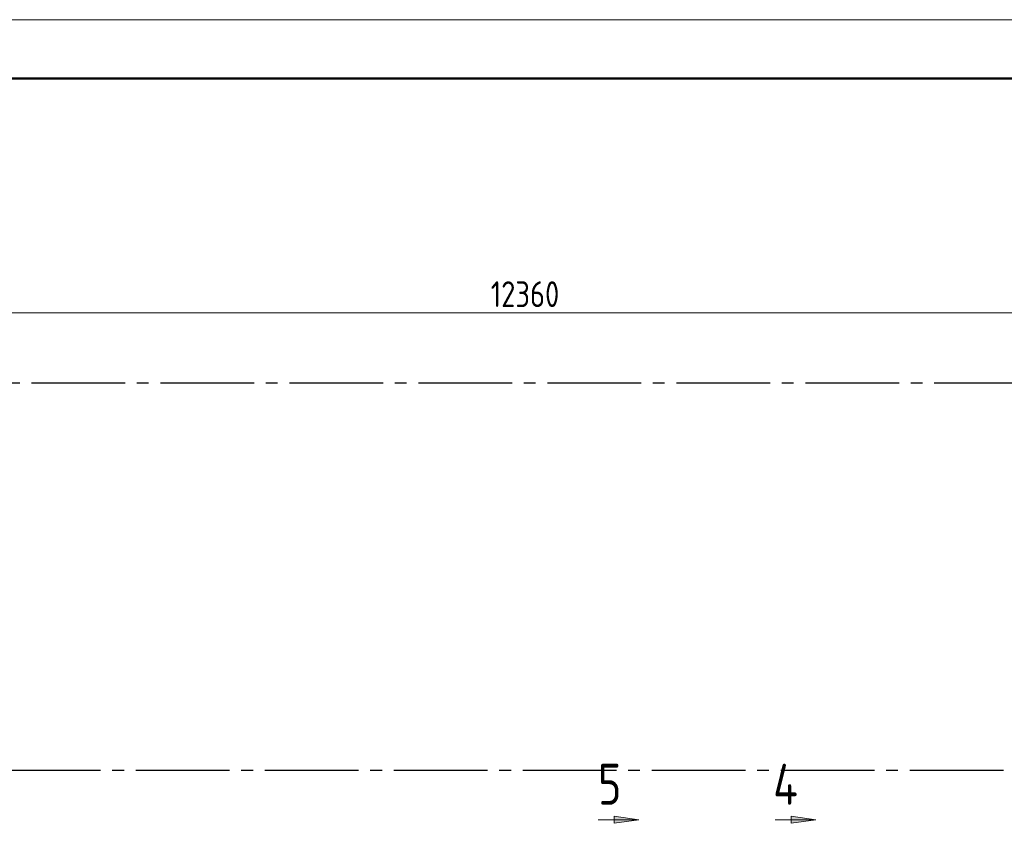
# Model space of a CAD drawing. Header units: millimetres. Extents: x 0 to 61017, y 0 to 42000.
# Tile 17 of 28: x 23910 to 32307, y 35089 to 42000. Entities that reach past the tile are written whole.
import ezdxf

# ---------------------------------------------------------------- set-up
doc = ezdxf.new("R2010")
doc.units = ezdxf.units.MM
doc.linetypes.add('______5', pattern=[1100, 800, -100, 100, -100])
for name, color, linetype, lineweight in [('Standard', 7, 'Continuous', 25), ('Оси', 40, '______5', 18), ('Узлы символ', 7, 'Continuous', 25)]:
    doc.layers.add(name, color=color, linetype=linetype, lineweight=lineweight)
doc.styles.add('GOST 2.304-81', font='txt')
doc.styles.add('ISOCPEUR', font='txt')

msp = doc.modelspace()

# ---------------------------------------------------------------- hatches: boundary and pattern name
at = {"layer": 'Узлы символ', "linetype": 'Continuous', "lineweight": 13, "transparency": 33554687}
for points in [[(28980.2, 35208.9), (29190.2, 35178.9), (28980.2, 35148.9)], [(30490.2, 35208.9), (30700.2, 35178.9), (30490.2, 35148.9)]]:
    msp.add_hatch(color=7, dxfattribs=at).paths.add_polyline_path(points, flags=16)

# ---------------------------------------------------------------- linework, layer by layer
at = {"layer": 'Standard', "color": 7, "linetype": 'Continuous', "lineweight": 13, "transparency": 33554687}
msp.add_line((22060, 39500), (34420, 39500), dxfattribs=at)
msp.add_lwpolyline([(0, 0), (59400, 0), (59400, 42000), (0, 42000), (0, 0)], close=True, dxfattribs=at)
at = {"layer": 'Standard', "color": 7, "linetype": 'Continuous', "lineweight": 50, "transparency": 33554687}
msp.add_lwpolyline([(2000, 41500), (58900, 41500), (58900, 500), (2000, 500), (2000, 41500)], close=True, dxfattribs=at)
at = {"layer": 'Оси', "color": 8, "linetype": '______5', "lineweight": -3, "transparency": 33554687}
for p, q in [((43510, 38900), (4600, 38900)), ((43300, 35600), (4600, 35600))]:
    msp.add_line(p, q, dxfattribs=at)
at = {"layer": 'Узлы символ', "color": 7, "linetype": 'Continuous', "lineweight": 13, "transparency": 33554687}
for p, q in [((28980.2, 35148.9), (28980.2, 35208.9)), ((28980.2, 35208.9), (29190.2, 35178.9)), ((30490.2, 35148.9), (30490.2, 35208.9)), ((30490.2, 35208.9), (30700.2, 35178.9)), ((29190.2, 35178.9), (28842.7, 35178.9)), ((28980.2, 35178.9), (28965.2, 35178.9)), ((29190.2, 35178.9), (28980.2, 35148.9)), ((29190.2, 35178.9), (29190.2, 35178.9)), ((29190.2, 35178.9), (29190.2, 35178.9)), ((29190.2, 35178.9), (29190.2, 35178.9)), ((30700.2, 35178.9), (30352.7, 35178.9)), ((30490.2, 35178.9), (30475.2, 35178.9)), ((30700.2, 35178.9), (30490.2, 35148.9)), ((30700.2, 35178.9), (30700.2, 35178.9)), ((30700.2, 35178.9), (30700.2, 35178.9)), ((30700.2, 35178.9), (30700.2, 35178.9))]:
    msp.add_line(p, q, dxfattribs=at)

# ---------------------------------------------------------------- texts
at = {"layer": 'Standard', "color": 7, "linetype": 'Continuous', "lineweight": 25, "transparency": 33554687, "insert": (27927.3, 39550), "char_height": 220, "width": 750.82, "attachment_point": 7, "style": 'GOST 2.304-81'}
msp.add_mtext('12360', dxfattribs=at)
at = {"layer": 'Узлы символ', "color": 7, "linetype": 'Continuous', "lineweight": 35, "transparency": 33554687, "char_height": 350, "attachment_point": 7, "style": 'ISOCPEUR'}
for s, insert, width in [('\\W0.78;5', (28842.7, 35307.2), 380.819), ('\\W0.80;4', (30335.2, 35307.2), 419.806)]:
    msp.add_mtext(s, dxfattribs=dict(at, insert=insert, width=width))

doc.saveas('drawing.dxf')
